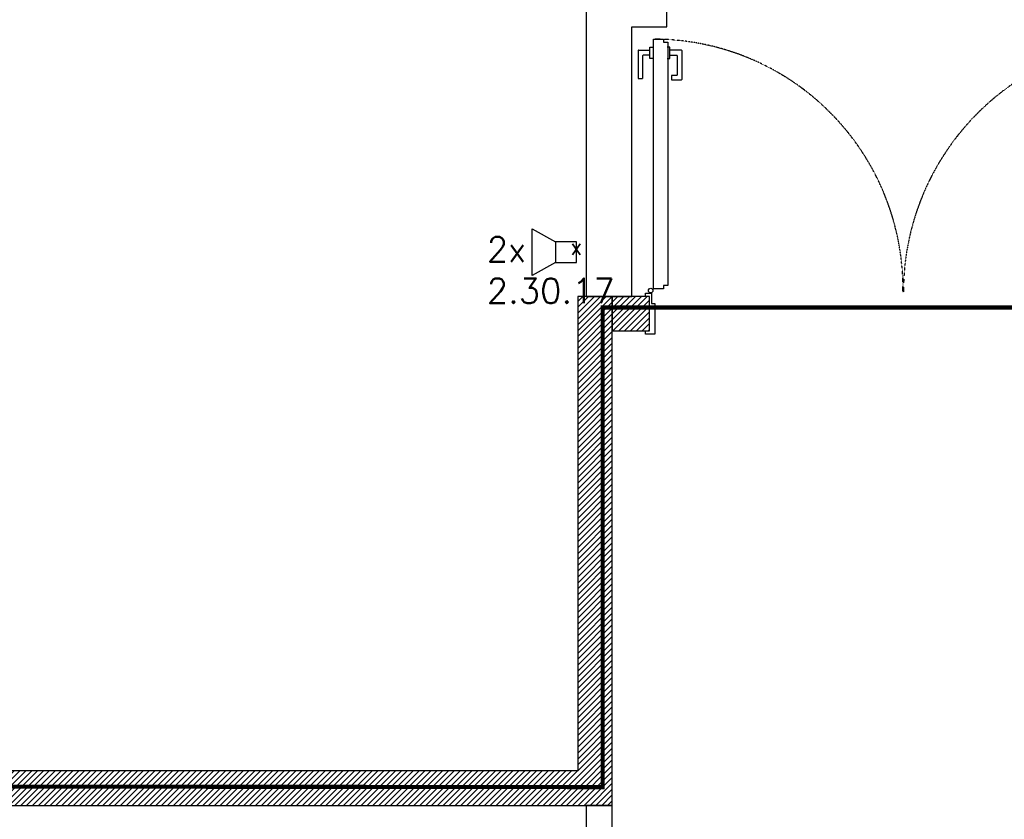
# Model space of a CAD drawing. Header units: millimetres. Extents: x -4577 to 1032787, y -66234 to 201209.
# Tile 66 of 256: x 14650 to 19395, y -18081 to -14226. Entities that reach past the tile are written whole.
import ezdxf
from ezdxf.enums import TextEntityAlignment as Align

# ---------------------------------------------------------------- set-up
doc = ezdxf.new("R2010")
doc.units = ezdxf.units.MM
for name, pattern in [('510_5_2OG_ELT_1004$0$11-07-22_DS_2OG$0$AUSGEZOGEN', [0]), ('510_5_2OG_ELT_1004$0$11-07-22_DS_2OG$0$VERDECKT2_S2', [0.17, 0.1, -0.07]), ('510_5_2OG_ELT_1004$0$VERDECKT', [9.525, 6.35, -3.175])]:
    doc.linetypes.add(name, pattern=pattern)
for name, color, linetype in [('510_5_2OG_ELT_1004$0$11-07-22_DS_2OG$0$10230003', 8, '510_5_2OG_ELT_1004$0$11-07-22_DS_2OG$0$AUSGEZOGEN'), ('510_5_2OG_ELT_1004$0$11-07-22_DS_2OG$0$Mieterausbau', 8, '510_5_2OG_ELT_1004$0$11-07-22_DS_2OG$0$AUSGEZOGEN'), ('510_5_2OG_ELT_1004$0$11-07-22_DS_2OG$0$Nichttragende_Bauteile', 8, '510_5_2OG_ELT_1004$0$11-07-22_DS_2OG$0$AUSGEZOGEN'), ('510_5_2OG_ELT_1004$0$11-07-22_DS_2OG$0$Tragende_Bauteile', 8, '510_5_2OG_ELT_1004$0$11-07-22_DS_2OG$0$AUSGEZOGEN'), ('510_5_2OG_ELT_1004$0$Brandabschnitt', 6, '510_5_2OG_ELT_1004$0$VERDECKT'), ('510_5_2OG_ELT_1004$0$E__FM_SP_3W', 143, 'Continuous')]:
    doc.layers.add(name, color=color, linetype=linetype)
doc.layers.add('510_5_2OG_ELT_1004$0$E__SYM3DPOS', color=2, linetype='Continuous', plot=False)
doc.styles.add('510_5_2OG_ELT_1004$0$Standard', font='simplex.shx')
pattern_1 = [(45, (1895.797, -66891.69), (-28.28427, 28.28427), []), (45, (1881.655, -66877.55), (-28.28427, 28.28427), [])]

# ---------------------------------------------------------------- blocks, each defined once
blk = doc.blocks.new('510_5_2OG_ELT_1004$0$I021')
for p, q in [((0.1, 0.05), (0.2125, 0.1125)), ((0.2125, 0.1125), (0.2125, -0.1125)), ((0.1, 0.05), (0, 0.05)), ((0, 0.05), (0, -0.05)), ((0.1, -0.05), (0.1, 0.05)), ((0, -0.05), (0.1, -0.05)), ((0.2125, -0.1125), (0.1, -0.05))]:
    blk.add_line(p, q)
blk = doc.blocks.new('510_5_2OG_ELT_1004')
at = {"layer": '510_5_2OG_ELT_1004$0$11-07-22_DS_2OG$0$Nichttragende_Bauteile', "linetype": 'Continuous'}
h = blk.add_hatch(dxfattribs=at)
h.set_pattern_fill('SCHRAFFUR_5', color=256, scale=1000, style=0, pattern_type=2)
h.set_pattern_definition(pattern_1)
h.paths.add_polyline_path([(17505, -18013.5), (17505, -15559.6), (17339, -15559.6), (17339, -18013.5)], flags=0)
h = blk.add_hatch(dxfattribs=at)
h.set_pattern_fill('SCHRAFFUR_5', color=256, scale=1000, style=0, pattern_type=2)
h.set_pattern_definition(pattern_1)
h.paths.add_polyline_path([(17339, -17847.5), (12515, -17847.5), (12515, -18013.5), (17339, -18013.5)], flags=0)
at = {"layer": '510_5_2OG_ELT_1004$0$11-07-22_DS_2OG$0$Tragende_Bauteile', "linetype": 'Continuous'}
h = blk.add_hatch(dxfattribs=at)
h.set_pattern_fill('SCHRAFFUR_5', color=256, scale=1000, style=0, pattern_type=2)
h.set_pattern_definition(pattern_1)
h.paths.add_polyline_path([(17684.8, -15559.6), (17505, -15559.6), (17505, -15725.6), (17684.8, -15725.6)], flags=0)
at = {"linetype": '510_5_2OG_ELT_1004$0$11-07-22_DS_2OG$0$AUSGEZOGEN'}
for p, q in [((17687.3, -14412.2), (17687.3, -14357.4)), ((17687.3, -14357.4), (17700.3, -14357.4)), ((17783.3, -14357.4), (17770.3, -14357.4)), ((17783.3, -14412.2), (17783.3, -14357.4)), ((17700.3, -14412.2), (17687.3, -14412.2)), ((17770.3, -14412.2), (17783.3, -14412.2))]:
    blk.add_line(p, q, dxfattribs=at)
at = {"layer": '510_5_2OG_ELT_1004$0$11-07-22_DS_2OG$0$10230003', "linetype": '510_5_2OG_ELT_1004$0$11-07-22_DS_2OG$0$AUSGEZOGEN'}
for p, q in [((17630.3, -14373.8), (17630.3, -14508.8)), ((17631.3, -14372.8), (17687.3, -14372.8)), ((17839.3, -14372.8), (17783.3, -14372.8)), ((17783.3, -14396.8), (17783.3, -14372.8)), ((17840.3, -14373.8), (17840.3, -14514.3)), ((17651.8, -14399.3), (17651.8, -14508.8)), ((17687.3, -14396.8), (17654.3, -14396.8)), ((17783.3, -14396.8), (17816.3, -14396.8)), ((17818.8, -14399.3), (17818.8, -14491.8)), ((17631.3, -14509.8), (17650.8, -14509.8)), ((17790.3, -14495.3), (17790.3, -14514.3)), ((17816.3, -14494.3), (17791.3, -14494.3)), ((17791.3, -14515.3), (17839.3, -14515.3))]:
    blk.add_line(p, q, dxfattribs=at)
for centre, radius, start, end in [((17631.3, -14373.8), 1, 90, 180), ((17839.3, -14373.8), 1, 0, 90), ((17654.3, -14399.3), 2.5, 90, 180), ((17816.3, -14399.3), 2.5, 0, 90), ((17631.3, -14508.8), 1, 180, 270), ((17650.8, -14508.8), 1, 270, 0), ((17791.3, -14495.3), 1, 90, 180), ((17791.3, -14514.3), 1, 180, 270), ((17816.3, -14491.8), 2.5, 270, 0), ((17839.3, -14514.3), 1, 270, 0)]:
    blk.add_arc(centre, radius, start, end, dxfattribs=at)
at = {"layer": '510_5_2OG_ELT_1004$0$11-07-22_DS_2OG$0$Mieterausbau', "linetype": '510_5_2OG_ELT_1004$0$11-07-22_DS_2OG$0$AUSGEZOGEN'}
for p, q in [((17380, -18013.5), (17380, -18581.9)), ((17505, -18013.5), (17380, -18013.5)), ((17505, -18581.9), (17505, -18013.5))]:
    blk.add_line(p, q, dxfattribs=at)
at = {"layer": '510_5_2OG_ELT_1004$0$11-07-22_DS_2OG$0$Nichttragende_Bauteile', "linetype": '510_5_2OG_ELT_1004$0$11-07-22_DS_2OG$0$AUSGEZOGEN'}
for p, q in [((17380, -14134.8), (17380, -14259.8)), ((17768.1, -14259.8), (17768.1, -14134.8)), ((17380, -14259.8), (17380, -15559.6)), ((17600, -14259.8), (17768.1, -14259.8)), ((17600, -15559.6), (17600, -14259.8)), ((17703.7, -15507.6), (17703.7, -14319.6)), ((17703.7, -14319.6), (17752.7, -14319.6)), ((17752.7, -14319.6), (17752.7, -14334.6)), ((17752.7, -14334.6), (17773.8, -14334.6)), ((17773.8, -14334.6), (17773.8, -15507.6)), ((17703.7, -15522.6), (17703.7, -15507.6)), ((17752.8, -15507.6), (17752.8, -15522.6)), ((17773.8, -15507.6), (17752.8, -15507.6)), ((17380, -15559.6), (17339, -15559.6)), ((17339, -15559.6), (17339, -17847.5)), ((17380, -15559.6), (17505, -15559.6)), ((17505, -15559.6), (17380, -15559.6)), ((17505, -15559.6), (17600, -15559.6)), ((17505, -18013.5), (17505, -15559.6)), ((17752.8, -15522.6), (17703.7, -15522.6)), ((17339, -17847.5), (12515, -17847.5)), ((12515, -18013.5), (17339, -18013.5)), ((17339, -18013.5), (17505, -18013.5))]:
    blk.add_line(p, q, dxfattribs=at)
blk.add_lwpolyline([(17665, -15559.6), (17665, -15544.6), (17694.9, -15544.6), (17694.9, -15593.6), (17710, -15593.6), (17710, -15741.1), (17665, -15741.1), (17665, -15725.6)], dxfattribs=at)
blk.add_circle((17690.9, -15531.6), 11, dxfattribs=at)
at = {"layer": '510_5_2OG_ELT_1004$0$11-07-22_DS_2OG$0$Nichttragende_Bauteile', "linetype": '510_5_2OG_ELT_1004$0$11-07-22_DS_2OG$0$VERDECKT2_S2'}
for centre, radius, start, end in [((17703.7, -15522.6), 1203, 359.1961, 90), ((20129.7, -15539.5), 1220.9, 92.3325, 180)]:
    blk.add_arc(centre, radius, start, end, dxfattribs=at)
at = {"layer": '510_5_2OG_ELT_1004$0$11-07-22_DS_2OG$0$Tragende_Bauteile', "linetype": '510_5_2OG_ELT_1004$0$11-07-22_DS_2OG$0$AUSGEZOGEN'}
for p, q in [((17684.8, -15559.6), (17505, -15559.6)), ((17505, -15559.6), (17505, -15725.6)), ((17684.8, -15725.6), (17684.8, -15559.6)), ((17505, -15725.6), (17684.8, -15725.6))]:
    blk.add_line(p, q, dxfattribs=at)
at = {"layer": '510_5_2OG_ELT_1004$0$Brandabschnitt', "lineweight": 25, "const_width": 20, "flags": 128}
blk.add_lwpolyline([(26907.2, -3318.1), (25999, -10715.1), (28614.9, -11084.4), (28614.9, -15613.3), (17459.5, -15613.3), (17459.5, -17925.7), (11723.3, -17920.4)], dxfattribs=at)
at = {"layer": '510_5_2OG_ELT_1004$0$E__FM_SP_3W', "linetype": 'Continuous', "lineweight": 25}
ref = blk.add_blockref('510_5_2OG_ELT_1004$0$I021', (17332.5, -15346.4), dxfattribs=dict(at, xscale=1000, yscale=1000, zscale=1000, rotation=180))
ref.add_attrib('EC_3DPOS', 'x', dxfattribs={"layer": '510_5_2OG_ELT_1004$0$E__SYM3DPOS', "linetype": 'Continuous', "lineweight": 0, "height": 80, "rotation": 180, "style": '510_5_2OG_ELT_1004$0$Standard'}).set_placement((17332.5, -15346.4), align=Align.MIDDLE)
at = {"layer": '510_5_2OG_ELT_1004$0$E__FM_SP_3W', "linetype": 'Continuous', "lineweight": 25, "insert": (16900.8, -15272.8), "char_height": 120, "width": 2427.901, "attachment_point": 1, "style": '510_5_2OG_ELT_1004$0$Standard'}
blk.add_mtext('2x \\P2.30.17', dxfattribs=at)

msp = doc.modelspace()

# ---------------------------------------------------------------- block references
msp.add_blockref('510_5_2OG_ELT_1004', (0, -0.1))

doc.saveas('drawing.dxf')
